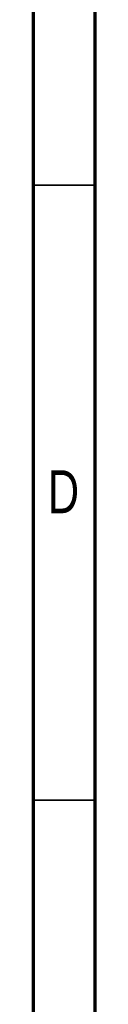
# Model space of a CAD drawing. Header units: millimetres. Extents: x 15 to 205, y 5 to 292.
# Tile 11 of 12: x 200 to 205, y 132 to 212. Entities that reach past the tile are written whole.
import ezdxf

# ---------------------------------------------------------------- set-up
doc = ezdxf.new("R2010")
doc.units = ezdxf.units.MM
doc.styles.add('SLDTEXTSTYLE0', font='TXT', dxfattribs={"width": 0.75})

msp = doc.modelspace()

# ---------------------------------------------------------------- linework, layer by layer
at = {"color": 7, "linetype": 'Continuous', "lineweight": 70}
for p, q in [((205, 292), (205, 5)), ((200, 287), (200, 10))]:
    msp.add_line(p, q, dxfattribs=at)
at = {"color": 7, "linetype": 'Continuous', "lineweight": 35}
for p, q in [((200, 198.5), (205, 198.5)), ((200.001, 148.5), (199.999, 148.5)), ((200, 148.5), (205, 148.5))]:
    msp.add_line(p, q, dxfattribs=at)

# ---------------------------------------------------------------- texts
at = {"color": 7, "linetype": 'Continuous', "lineweight": 0, "insert": (202.46, 175.326), "char_height": 3.5, "attachment_point": 2, "style": 'SLDTEXTSTYLE0'}
msp.add_mtext('D', dxfattribs=at)

doc.saveas('drawing.dxf')
